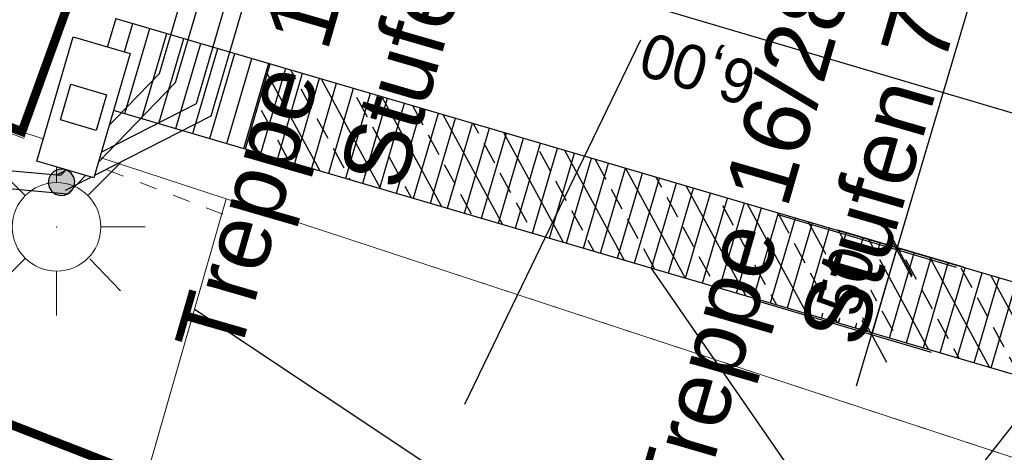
# Model space of a CAD drawing. Header units: millimetres. Extents: x -191 to 81095, y -508122 to 28741.
# Tile 90 of 255: x 5000.93 to 5006.49, y 10029.76 to 10032.2. Entities that reach past the tile are written whole.
import ezdxf

# ---------------------------------------------------------------- set-up
doc = ezdxf.new("R2010")
doc.units = ezdxf.units.MM
for name, pattern in [('AUSGEZOGEN', [2, 1, 1]), ('DASHED', [19.05, 12.7, -6.35]), ('Marx-Verm$0$1', [0]), ('Marx-Verm$0$3', [0.26, 0.11, -0.15]), ('VE22-087 DB - VST Hervest-Dorsten ALK VA2736$0$1', [0])]:
    doc.linetypes.add(name, pattern=pattern)
doc.layers.get('0').update_dxf_attribs({"color": 251})
doc.layers.add('B.E.P. KTB', color=1, linetype='DASHED', true_color=0xff0000)
for name, color, linetype, lineweight in [('Marx-Verm$0$BBauwerk-txt', 251, 'Marx-Verm$0$1', 25), ('Marx-Verm$0$L_BStrasse', 251, 'Marx-Verm$0$1', 18), ('Marx-Verm$0$S_BStrasse', 251, 'Marx-Verm$0$1', 18), ('TTK-P-Treppe oben', 12, 'Continuous', 25), ('TTK-P-Treppe unten', 12, 'Continuous', 25), ('VE22-087 DB - VST Hervest-Dorsten ALK VA2736$0$AX_Bahnverkehr', 7, 'VE22-087 DB - VST Hervest-Dorsten ALK VA2736$0$1', 18), ('VE22-087 DB - VST Hervest-Dorsten ALK VA2736$0$AX_Flurstueck', 9, 'VE22-087 DB - VST Hervest-Dorsten ALK VA2736$0$1', 18), ('VE22-087 DB - VST Hervest-Dorsten ALK VA2736$0$AX_Gehoelz', 7, 'VE22-087 DB - VST Hervest-Dorsten ALK VA2736$0$1', 18), ('VE22-087 DB - VST Hervest-Dorsten ALK VA2736$0$AX_Platz', 7, 'VE22-087 DB - VST Hervest-Dorsten ALK VA2736$0$1', 18), ('VE22-087 DB - VST Hervest-Dorsten ALK VA2736$0$AX_Strassenverkehrsanlage', 7, 'VE22-087 DB - VST Hervest-Dorsten ALK VA2736$0$1', 18)]:
    doc.layers.add(name, color=color, linetype=linetype, lineweight=lineweight)
for name, color, linetype in [('TTK-DB-Grenze', 110, 'AUSGEZOGEN'), ('TTK-P-Böschung', 140, 'Continuous'), ('TTK-P-PU', 12, 'Continuous'), ('XREF ALK Kataster', 251, 'Continuous'), ('XREF Nachvermessung', 7, 'Continuous'), ('XYYY_44500---_Beleuchtungsanlagen', 10, 'Continuous')]:
    doc.layers.add(name, color=color, linetype=linetype)
doc.styles.add('AKG DIN 6776', font='AKG_DIN67.TTF')
doc.styles.add('Marx-Verm$0$Standard', font='arial.ttf')
doc.dimstyles.new('TTK', dxfattribs={"dimtxt": 2.5, "dimasz": 2.5, "dimexe": 3.5, "dimexo": 0.1, "dimgap": 1, "dimtad": 1, "dimzin": 0, "dimtxsty": 'AKG DIN 6776', "dimblk": 'OBLIQUE', "dimcen": -0.09, "dimdle": 3, "dimclrd": 256, "dimclre": 256, "dimclrt": 256, "dimadec": 3, "dimazin": 0, "dimtfac": 1, "dimtofl": 0, "dimtmove": 0, "dimatfit": 3, "dimldrblk": 'OBLIQUE', "dimfxl": 7, "dimfxlon": 1, "dimtolj": 1, "dimtzin": 0, "dimlwd": -1, "dimlwe": -1, "dimarcsym": 0})

# ---------------------------------------------------------------- blocks, each defined once
blk = doc.blocks.new('VE22-087 DB - VST Hervest-Dorsten ALK VA2736')
at = {"layer": 'VE22-087 DB - VST Hervest-Dorsten ALK VA2736$0$AX_Bahnverkehr', "color": 253, "linetype": 'VE22-087 DB - VST Hervest-Dorsten ALK VA2736$0$1', "lineweight": 13, "ltscale": 0.5, "true_color": 0x999999}
blk.add_polyline3d([(5021.5918, 10020.3833, 0), (5025.6313, 10034.4721, 0), (5028.9209, 10045.9456, 0), (5023.5924, 10046.0009, 0), (5019.8293, 10046.0395, 0), (5014.5469, 10046.0941, 0), (5014.0544, 10046.0994, 0), (5013.1337, 10045.9648, 0), (5013.1033, 10045.8689, 0), (5009.6528, 10045.0998, 0), (5008.7208, 10044.6827, 0), (5007.8814, 10044.1411, 0), (5007.1672, 10043.4469, 0), (5006.6477, 10042.5531, 0), (5004.886, 10036.705, 0), (5003.021, 10037.3146, 0), (5002.5052, 10035.8915, 0), (5000.9372, 10031.5697, 0), (4996.6817, 10033.2005, 0), (4996.0058, 10031.812, 0), (5001.6397, 10029.6191, 0), (5002.0924, 10031.1905, 0), (5007.0846, 10029.551, 0)], dxfattribs=at)
at = {"layer": 'VE22-087 DB - VST Hervest-Dorsten ALK VA2736$0$AX_Flurstueck', "linetype": 'VE22-087 DB - VST Hervest-Dorsten ALK VA2736$0$1', "lineweight": 13, "ltscale": 0.5}
for points in [[(5028.9209, 10045.9456, 0), (5023.5924, 10046.0009, 0), (5019.8293, 10046.0395, 0), (5014.5469, 10046.0941, 0), (5014.0544, 10046.0994, 0), (5013.1337, 10045.9648, 0), (5013.1033, 10045.8689, 0), (5009.6528, 10045.0998, 0), (5008.7208, 10044.6827, 0), (5007.8814, 10044.1411, 0), (5007.1672, 10043.4469, 0), (5006.6477, 10042.5531, 0), (5004.886, 10036.705, 0), (5004.415, 10035.1421, 0), (5002.5052, 10035.8915, 0), (5000.9372, 10031.5697, 0), (4996.6817, 10033.2005, 0), (4996.0058, 10031.812, 0), (5001.6397, 10029.6191, 0), (4996.9839, 10014.4106, 0), (4995.4133, 10009.2822, 0), (4990.7172, 9993.9406, 0)], [(4969.9596, 9970.9443, 0), (4976.7198, 9984.5933, 0), (4978.8851, 9987.4719, 0), (4981.4452, 9989.8642, 0), (4985.4705, 9991.1576, 0), (4990.7172, 9993.9406, 0), (4995.4133, 10009.2822, 0), (4996.9839, 10014.4106, 0), (5001.6397, 10029.6191, 0), (4996.0058, 10031.812, 0), (4985.2508, 10035.9981, 0), (4982.3732, 10033.9081, 0), (4967.4075, 10023.0371, 0), (4974.9658, 10012.8611, 0), (4974.0386, 10009.6767, 0), (4972.2628, 10003.7212, 0), (4973.6495, 10003.2904, 0), (4971.3913, 9995.4285, 0), (4969.3062, 9991.3884, 0), (4967.4452, 9987.7818, 0), (4967.6738, 9987.6591, 0), (4957.3519, 9968.1221, 0)]]:
    blk.add_polyline3d(points, dxfattribs=at)
blk.add_polyline3d([(4986.6126, 10042.1272, 0), (4980.487, 10041.2318, 0), (4985.2508, 10035.9981, 0), (4996.0058, 10031.812, 0), (4996.6817, 10033.2005, 0), (5000.9372, 10031.5697, 0), (5002.5052, 10035.8915, 0)], close=True, dxfattribs=at)
at = {"layer": 'VE22-087 DB - VST Hervest-Dorsten ALK VA2736$0$AX_Gehoelz', "color": 3, "linetype": 'VE22-087 DB - VST Hervest-Dorsten ALK VA2736$0$1', "lineweight": 13, "ltscale": 0.5, "true_color": 0x00ff00}
blk.add_polyline3d([(4990.9553, 9973.1358, 0), (4993.5314, 9982.1982, 0), (4997.431, 9995.9209, 0), (5000.9659, 10008.3607, 0), (5004.9421, 10022.3517, 0), (5007.0846, 10029.551, 0), (5002.0924, 10031.1905, 0), (5001.6397, 10029.6191, 0), (4996.9839, 10014.4106, 0), (4995.4133, 10009.2822, 0), (4990.7172, 9993.9406, 0), (4985.4705, 9991.1576, 0), (4981.4452, 9989.8642, 0), (4978.8851, 9987.4719, 0), (4976.7198, 9984.5933, 0), (4969.9596, 9970.9443, 0)], dxfattribs=at)
at = {"layer": 'VE22-087 DB - VST Hervest-Dorsten ALK VA2736$0$AX_Platz', "color": 254, "linetype": 'VE22-087 DB - VST Hervest-Dorsten ALK VA2736$0$1', "lineweight": 13, "ltscale": 0.5, "true_color": 0xd9ffd9}
blk.add_polyline3d([(4954.1549, 10047.532, 0), (4954.1511, 10046.6214, 0), (4954.1411, 10044.531, 0), (4957.887, 10044.4658, 0), (4977.8231, 10044.1335, 0), (4980.487, 10041.2318, 0), (4985.2508, 10035.9981, 0), (4996.0058, 10031.812, 0), (4996.6817, 10033.2005, 0), (5000.9372, 10031.5697, 0), (5002.5052, 10035.8915, 0), (5003.021, 10037.3146, 0), (5004.886, 10036.705, 0), (5006.6477, 10042.5531, 0), (5007.1672, 10043.4469, 0), (5007.8814, 10044.1411, 0), (5008.7208, 10044.6827, 0), (5009.6528, 10045.0998, 0), (5013.1033, 10045.8689, 0), (5013.1337, 10045.9648, 0), (5015.0418, 10052.1621, 0)], dxfattribs=at)
at = {"layer": 'VE22-087 DB - VST Hervest-Dorsten ALK VA2736$0$AX_Strassenverkehrsanlage', "color": 7, "linetype": 'VE22-087 DB - VST Hervest-Dorsten ALK VA2736$0$1', "lineweight": 13, "ltscale": 0.5, "true_color": 0xf7f7f0}
blk.add_polyline3d([(5000.9372, 10031.5697, 0), (5002.0924, 10031.1905, 0)], dxfattribs=at)
blk = doc.blocks.new('_OBLIQUE')
at = {"color": 0, "linetype": 'ByBlock'}
blk.add_line((-0.5, -0.5), (0.5, 0.5), dxfattribs=at)
blk = doc.blocks.new('*D1314')
at = {"layer": 'DEFPOINTS', "color": 0}
for p in [(5001.472, 10032.2218), (5000.6392, 10029.407), (5007.2217, 10028.2894)]:
    blk.add_point(p, dxfattribs=at)
at = {"layer": 'TTK-P-Treppe oben'}
for p, q in [((5000.8378, 10030.0782), (5000.5399, 10029.0714)), ((5007.2836, 10027.4412), (5000.3515, 10029.4921)), ((5007.1945, 10028.1975), (5006.8966, 10027.1907))]:
    blk.add_line(p, q, dxfattribs=at)
at = {"layer": 'TTK-P-Treppe oben', "xscale": 0.25, "yscale": 0.25, "zscale": 0.25}
for p, rotation in [((5000.6392, 10029.407), 163.5187373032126), ((5006.9959, 10027.5263), 343.5187373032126)]:
    blk.add_blockref('_OBLIQUE', p, dxfattribs=dict(at, rotation=rotation))
at = {"layer": 'TTK-P-Treppe oben', "insert": (5003.7484, 10028.233), "char_height": 0.25, "attachment_point": 5, "rotation": 163.5187, "style": 'AKG DIN 6776'}
blk.add_mtext('\\A1;6,63', dxfattribs=at)
blk = doc.blocks.new('*D1308')
at = {"layer": 'DEFPOINTS', "color": 0}
for p in [(5001.5174, 10032.1949), (5001.3264, 10031.7298), (5005.8793, 10030.9044)]:
    blk.add_point(p, dxfattribs=at)
at = {"layer": 'TTK-P-Treppe oben'}
for p, q in [((5005.6523, 10030.1371), (5005.9644, 10031.192)), ((5005.2081, 10031.103), (5006.2149, 10030.8051)), ((5005.0662, 10030.6234), (5006.073, 10030.3255))]:
    blk.add_line(p, q, dxfattribs=at)
at = {"layer": 'TTK-P-Treppe oben', "xscale": 0.25, "yscale": 0.25, "zscale": 0.25}
for p, rotation in [((5005.8793, 10030.9044), 73.51873730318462), ((5005.7374, 10030.4248), 253.5187373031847)]:
    blk.add_blockref('_OBLIQUE', p, dxfattribs=dict(at, rotation=rotation))
at = {"layer": 'TTK-P-Treppe oben', "insert": (5005.5926, 10030.7284), "char_height": 0.25, "attachment_point": 5, "rotation": 73.5187, "style": 'AKG DIN 6776', "bg_fill": 3, "box_fill_scale": 1.1, "bg_fill_color": 256, "bg_fill_true_color": 13158600, "bg_fill_transparency": 0}
blk.add_mtext('\\A1;50', dxfattribs=at)
blk = doc.blocks.new('*D1307')
at = {"layer": 'DEFPOINTS', "color": 0}
for p in [(5007.0171, 10034.75), (5007.3914, 10034.6393), (5006.2662, 10030.8022)]:
    blk.add_point(p, dxfattribs=at)
at = {"layer": 'TTK-P-Treppe oben'}
for p, q in [((5005.7975, 10030.628), (5007.1022, 10035.0377)), ((5007.3819, 10034.6421), (5006.6815, 10034.8493)), ((5006.2566, 10030.805), (5005.547, 10031.015))]:
    blk.add_line(p, q, dxfattribs=at)
at = {"layer": 'TTK-P-Treppe oben', "xscale": 0.25, "yscale": 0.25, "zscale": 0.25}
for p, rotation in [((5007.0171, 10034.75), 73.51873730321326), ((5005.8827, 10030.9157), 253.5187373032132)]:
    blk.add_blockref('_OBLIQUE', p, dxfattribs=dict(at, rotation=rotation))
at = {"layer": 'TTK-P-Treppe oben', "insert": (5006.2161, 10032.902), "char_height": 0.25, "attachment_point": 5, "rotation": 73.5187, "style": 'AKG DIN 6776'}
blk.add_mtext('\\A1;4,00', dxfattribs=at)
blk = doc.blocks.new('*D1284')
at = {"layer": 'DEFPOINTS', "color": 0}
for p in [(5001.4683, 10032.2093), (5007.4849, 10031.3941), (5007.2263, 10030.52)]:
    blk.add_point(p, dxfattribs=at)
at = {"layer": 'TTK-P-Treppe unten'}
for p, q in [((5001.5322, 10032.4253), (5001.8301, 10033.4321)), ((5001.4431, 10033.1816), (5007.7726, 10031.309)), ((5007.2863, 10030.7229), (5007.5842, 10031.7298))]:
    blk.add_line(p, q, dxfattribs=at)
at = {"layer": 'TTK-P-Treppe unten', "xscale": 0.25, "yscale": 0.25, "zscale": 0.25}
for p, rotation in [((5001.7308, 10033.0965), 163.5187373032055), ((5007.4849, 10031.3941), 343.5187373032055)]:
    blk.add_blockref('_OBLIQUE', p, dxfattribs=dict(at, rotation=rotation))
at = {"layer": 'TTK-P-Treppe unten', "insert": (5004.7618, 10031.9457), "char_height": 0.25, "attachment_point": 5, "rotation": 163.5187, "style": 'AKG DIN 6776', "bg_fill": 3, "box_fill_scale": 1.1, "bg_fill_color": 256, "bg_fill_true_color": 13158600, "bg_fill_transparency": 0}
blk.add_mtext('\\A1;6,00', dxfattribs=at)
blk = doc.blocks.new('Marx-Verm$0$1')
at = {"color": 0}
blk.add_circle((0, 0), 0.5, dxfattribs=at)
blk.add_point((0, 0), dxfattribs=at)
blk = doc.blocks.new('Marx-Verm$0$103')
at = {"color": 0, "linetype": 'Marx-Verm$0$1', "ltscale": 0.2, "flags": 128}
for points in [[(0, 0.25), (0, 0.5)], [(-0.18, 0.18), (-0.36, 0.36)], [(0.18, 0.18), (0.36, 0.36)], [(-0.25, 0), (-0.5, 0)], [(0.25, 0), (0.5, 0)], [(-0.18, -0.18), (-0.36, -0.36)], [(0.188, -0.18), (0.36, -0.36)], [(0, -0.25), (0, -0.5)]]:
    blk.add_lwpolyline(points, dxfattribs=at)
at = {"color": 0, "xscale": 0.5, "yscale": 0.5, "zscale": 0.5}
blk.add_blockref('Marx-Verm$0$1', (0, 0), dxfattribs=at)
blk = doc.blocks.new('Marx-Verm')
at = {"layer": 'Marx-Verm$0$BBauwerk-txt', "ltscale": 0.2, "flags": 128}
for points, elevation in [([(2567428.6317, 5726886.9094), (2567427.6645, 5726884.8404)], 32.45), ([(2567431.867, 5726886.2039), (2567430.2593, 5726884.108)], 33.5)]:
    blk.add_lwpolyline(points, dxfattribs=dict(at, elevation=elevation))
at = {"layer": 'Marx-Verm$0$L_BStrasse', "linetype": 'Marx-Verm$0$3', "ltscale": 0.2}
blk.add_line((2567426.2852, 5726885.8976, 30.8245), (2567423.6505, 5726886.8629, 30.9252), dxfattribs=at)
at = {"layer": 'Marx-Verm$0$S_BStrasse', "rotation": 0.7647499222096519}
blk.add_blockref('Marx-Verm$0$103', (2567425.3478, 5726885.8131, 30.832), dxfattribs=at)
at = {"layer": 'Marx-Verm$0$BBauwerk-txt', "char_height": 0.375, "attachment_point": 1, "rotation": 74.5699, "style": 'Marx-Verm$0$Standard'}
for s, insert in [('\\pxqr;Treppe 16/28\\PStufen 9', (2567426.0204, 5726885.1731, 32.45)), ('\\pxqr;Treppe 16/28\\PStufen 7', (2567428.6291, 5726884.3215, 33.5))]:
    blk.add_mtext(s, dxfattribs=dict(at, insert=insert))
blk = doc.blocks.new('Mastleuchte_einseitig')
at = {"color": 0}
blk.add_wipeout([(-0.1675, -0.0761), (0.1675, -0.0761), (0.1675, -0.8061), (-0.1675, -0.8061)], dxfattribs=at)
at = {"linetype": 'Continuous'}
blk.add_hatch(color=255, dxfattribs=at).paths.add_polyline_path([(0.0705, -0.0256), (0.0575, -0.0482), (0.0375, -0.065), (0.013, -0.0739), (-0.013, -0.0739), (-0.0375, -0.065), (-0.0575, -0.0482), (-0.0705, -0.0256), (-0.075, 0), (-0.0705, 0.0256), (-0.0575, 0.0482), (-0.0375, 0.065), (-0.013, 0.0739), (0.013, 0.0739), (0.0375, 0.065), (0.0575, 0.0482), (0.0705, 0.0256), (0.075, 0)])
at = {"color": 0, "linetype": 'ByBlock', "flags": 128}
blk.add_lwpolyline([(0.075, 0), (0.0705, 0.0257), (0.0575, 0.0482), (0.0375, 0.065), (0.013, 0.0739), (-0.013, 0.0739), (-0.0375, 0.065), (-0.0575, 0.0482), (-0.0705, 0.0257), (-0.075, 0), (-0.0705, -0.0257), (-0.0575, -0.0482), (-0.0375, -0.065), (-0.013, -0.0739), (0.013, -0.0739), (0.0375, -0.065), (0.0575, -0.0482), (0.0705, -0.0257), (0.075, 0)], close=True, dxfattribs=at)
at = {"color": 0}
for points in [[(-0.1675, -0.0761), (0.1675, -0.0761), (0.1675, -0.8061), (-0.1675, -0.8061)], [(-0.105, -0.3361), (0.105, -0.3361), (0.105, -0.5461), (-0.105, -0.5461)]]:
    blk.add_lwpolyline(points, close=True, dxfattribs=at)

msp = doc.modelspace()

# ---------------------------------------------------------------- hatches: boundary and pattern name
at = {"layer": 'TTK-P-Treppe unten'}
h = msp.add_hatch(dxfattribs=at)
h.set_pattern_fill('ANSI33', color=251, scale=0.04)
h.set_pattern_definition([(118.5187373, (18223.8368, 12392.8369), (-0.2231798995, -0.1212713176), []), (118.5187373, (18223.88775, 12393.00914), (-0.2231798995, -0.1212713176), [0.127, -0.0635])])
h.paths.add_polyline_path([(5014.134, 10027.4304), (5013.6542, 10027.5711), (5009.7905, 10014.3983), (5010.2692, 10014.2555)])
h.paths.add_polyline_path([(5013.6598, 10027.5903), (5014.1396, 10027.4495), (5014.4211, 10028.4091), (5002.3409, 10031.9511), (5002.199, 10031.4717), (5013.8006, 10028.0701)])

# ---------------------------------------------------------------- next in the draw order: block references
at = {"layer": 'XREF ALK Kataster', "color": 251}
msp.add_blockref('VE22-087 DB - VST Hervest-Dorsten ALK VA2736', (0, 0), dxfattribs=at)

# ---------------------------------------------------------------- next in the draw order: linework, layer by layer
at = {"layer": 'TTK-P-Böschung', "color": 251}
for p, q in [((5006.6197, 10027.7302), (5004.4914, 10030.8013)), ((5006.4842, 10027.5294), (5001.9136, 10030.5664))]:
    msp.add_line(p, q, dxfattribs=at)
at = {"layer": 'TTK-P-PU', "color": 251}
for p, q in [((5001.4683, 10032.2093), (5001.3264, 10031.7298)), ((5001.4683, 10032.2093), (5014.4215, 10028.409)), ((5001.3264, 10031.7298), (5013.8006, 10028.0701))]:
    msp.add_line(p, q, dxfattribs=at)
at = {"layer": 'TTK-P-Treppe oben', "color": 251}
for p, q in [((5001.4683, 10032.2093), (5001.3264, 10031.7298)), ((5001.4683, 10032.2093), (5007.8246, 10030.3444)), ((5001.4235, 10031.7014), (5001.5643, 10032.1811)), ((5001.5195, 10031.6732), (5001.6602, 10032.153)), ((5001.6155, 10031.6451), (5001.7562, 10032.1249)), ((5001.7114, 10031.6169), (5001.8521, 10032.0967)), ((5001.8074, 10031.5888), (5001.9481, 10032.0686)), ((5001.9033, 10031.5607), (5002.044, 10032.0404)), ((5001.9993, 10031.5325), (5002.14, 10032.0123)), ((5002.0953, 10031.5044), (5002.236, 10031.9841)), ((5002.1912, 10031.4762), (5002.3319, 10031.956)), ((5002.2872, 10031.4481), (5002.4279, 10031.9279)), ((5002.3831, 10031.42), (5002.5238, 10031.8997)), ((5002.4791, 10031.3918), (5002.6198, 10031.8716)), ((5002.5751, 10031.3637), (5002.7158, 10031.8434)), ((5002.671, 10031.3355), (5002.8117, 10031.8153)), ((5002.7669, 10031.3072), (5002.9076, 10031.787)), ((5002.8629, 10031.2792), (5003.0036, 10031.759)), ((5002.8629, 10031.2791), (5003.0036, 10031.7589)), ((5001.3264, 10031.7298), (5007.6838, 10029.8647)), ((5002.9588, 10031.251), (5003.0995, 10031.7307)), ((5003.0548, 10031.2228), (5003.1955, 10031.7026)), ((5003.1508, 10031.1947), (5003.2915, 10031.6744)), ((5003.2467, 10031.1665), (5003.3874, 10031.6463)), ((5003.3427, 10031.1384), (5003.4834, 10031.6182)), ((5003.4386, 10031.1102), (5003.5793, 10031.59)), ((5003.5346, 10031.0821), (5003.6753, 10031.5619)), ((5003.6306, 10031.054), (5003.7713, 10031.5337)), ((5003.7265, 10031.0258), (5003.8672, 10031.5056)), ((5003.8225, 10030.9977), (5003.9632, 10031.4775)), ((5003.9184, 10030.9695), (5004.0591, 10031.4493)), ((5004.0144, 10030.9414), (5004.1551, 10031.4212)), ((5004.1103, 10030.9133), (5004.251, 10031.393)), ((5004.2063, 10030.8853), (5004.347, 10031.365)), ((5004.2063, 10030.8851), (5004.347, 10031.3649)), ((5004.3023, 10030.857), (5004.443, 10031.3367)), ((5004.3982, 10030.8288), (5004.5389, 10031.3086)), ((5004.4942, 10030.8007), (5004.6349, 10031.2805)), ((5004.5901, 10030.7725), (5004.7308, 10031.2523)), ((5004.6861, 10030.7444), (5004.8268, 10031.2242)), ((5004.7821, 10030.7163), (5004.9228, 10031.196)), ((5004.878, 10030.6881), (5005.0187, 10031.1679)), ((5004.974, 10030.66), (5005.1147, 10031.1397)), ((5005.0699, 10030.6318), (5005.2106, 10031.1116)), ((5005.1659, 10030.6037), (5005.3066, 10031.0835)), ((5005.2618, 10030.5756), (5005.4025, 10031.0553)), ((5005.3578, 10030.5474), (5005.4985, 10031.0272)), ((5005.4536, 10030.5188), (5005.5943, 10030.9986)), ((5005.5496, 10030.4908), (5005.6903, 10030.9706)), ((5005.5496, 10030.4907), (5005.6903, 10030.9705)), ((5005.6456, 10030.4626), (5005.7863, 10030.9423)), ((5005.7415, 10030.4344), (5005.8822, 10030.9142)), ((5005.8375, 10030.4063), (5005.9782, 10030.886)), ((5005.9334, 10030.3781), (5006.0741, 10030.8579)), ((5006.0294, 10030.35), (5006.1701, 10030.8298)), ((5006.1253, 10030.3218), (5006.2661, 10030.8016)), ((5006.2213, 10030.2937), (5006.362, 10030.7735)), ((5006.3173, 10030.2656), (5006.458, 10030.7453)), ((5006.4132, 10030.2374), (5006.5539, 10030.7172))]:
    msp.add_line(p, q, dxfattribs=at)

# ---------------------------------------------------------------- next in the draw order: dimensions: what is measured, and where the dimension line sits
dim = msp.add_linear_dim(base=(5000.6392, 10029.407), p1=(5007.2217, 10028.2894), p2=(5001.472, 10032.2218), angle=163.5187, dimstyle='TTK', override={"dimscale": 0, "dimdec": 2}, dxfattribs=at)
dim.commit()
dim.dimension.update_dxf_attribs({"geometry": '*D1314', "text_midpoint": (5003.7484, 10028.233)})

# ---------------------------------------------------------------- next in the draw order: dimensions: what is measured, and where the dimension line sits
dim = msp.add_linear_dim(base=(5005.8793, 10030.9044), p1=(5001.3264, 10031.7298), p2=(5001.5174, 10032.1949), angle=73.5187, dimstyle='TTK', override={"dimscale": 0, "dimdec": 0, "dimlfac": 100, "dimtfill": 1}, dxfattribs=at)
dim.commit()
dim.dimension.update_dxf_attribs({"geometry": '*D1308', "text_midpoint": (5005.5926, 10030.7284)})

# ---------------------------------------------------------------- next in the draw order: dimensions: what is measured, and where the dimension line sits
dim = msp.add_linear_dim(base=(5007.0171, 10034.75), p1=(5006.2662, 10030.8022), p2=(5007.3914, 10034.6393), angle=73.5187, dimstyle='TTK', override={"dimscale": 0, "dimdec": 2}, dxfattribs=at)
dim.commit()
dim.dimension.update_dxf_attribs({"geometry": '*D1307', "text_midpoint": (5006.2161, 10032.902)})

# ---------------------------------------------------------------- next in the draw order: dimensions: what is measured, and where the dimension line sits
at = {"layer": 'TTK-P-Treppe unten', "color": 251}
dim = msp.add_linear_dim(base=(5007.4849, 10031.3941), p1=(5001.4683, 10032.2093), p2=(5007.2263, 10030.52), angle=163.5187, dimstyle='TTK', override={"dimscale": 0, "dimtfill": 1}, dxfattribs=at)
dim.commit()
dim.dimension.update_dxf_attribs({"geometry": '*D1284', "text_midpoint": (5004.8309, 10032.1793), "dimtype": 160})

# ---------------------------------------------------------------- next in the draw order: linework, layer by layer
at = {"layer": 'B.E.P. KTB', "color": 4, "ltscale": 0.3}
for p, q in [((5001.9237, 10031.7297), (5002.9528, 10035.246)), ((5002.0075, 10031.6602), (5003.041, 10035.1913)), ((5001.1392, 10031.329), (5001.9237, 10031.7297)), ((5001.1846, 10031.2399), (5002.0075, 10031.6602))]:
    msp.add_line(p, q, dxfattribs=at)
at = {"layer": 'B.E.P. KTB', "color": 4, "ltscale": 0.3, "elevation": 30.9505}
for points in [[(5000.6626, 10031.2685), (5001.1968, 10031.2201), (5001.8052, 10031.8472), (5002.809, 10035.277), (5004.3945, 10036.7739)], [(5000.6716, 10031.3681), (5001.1583, 10031.324), (5001.7162, 10031.8991), (5002.7207, 10035.3311), (5004.2859, 10036.8089)]]:
    msp.add_lwpolyline(points, dxfattribs=at)
at = {"layer": 'TTK-DB-Grenze', "color": 251, "const_width": 0.05}
msp.add_lwpolyline([(5042.8458, 10045.8044), (5013.8513, 10046.1222), (5009.6545, 10045.1015), (5007.1688, 10043.4486), (5006.7196, 10042.5141), (5004.6043, 10036.1578), (5002.7645, 10036.6043), (5000.9385, 10031.5707), (4996.7392, 10033.18), (4996.0068, 10031.8131), (5001.641, 10029.62), (4990.7179, 9993.9397), (4984.0921, 9990.7105), (4981.0171, 9989.3916), (4978.8853, 9987.4707), (4976.7198, 9984.5919), (4969.9593, 9970.9423), (4968.0026, 9943.2645), (4963.9618, 9931.1272), (4950.021, 9850.1348), (4938.687, 9799.6406, 0.535789), (4943.8348, 9790.9592), (4974.5583, 9795.9093)], format="xyb", dxfattribs=at)
at = {"layer": 'TTK-P-PU', "color": 251}
msp.add_lwpolyline([(5002.2002, 10031.4735), (5002.3409, 10031.9533)], dxfattribs=at)

# ---------------------------------------------------------------- next in the draw order: block references
at = {"layer": 'XREF Nachvermessung', "color": 251, "rotation": 359.2603692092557}
msp.add_blockref('Marx-Verm', (-2636136.5692, -5683235.6624), dxfattribs=at)

# ---------------------------------------------------------------- next in the draw order: block references
at = {"layer": 'XYYY_44500---_Beleuchtungsanlagen', "rotation": 163.6868886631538}
msp.add_blockref('Mastleuchte_einseitig', (5001.1619, 10031.2844), dxfattribs=at)

doc.saveas('drawing.dxf')
